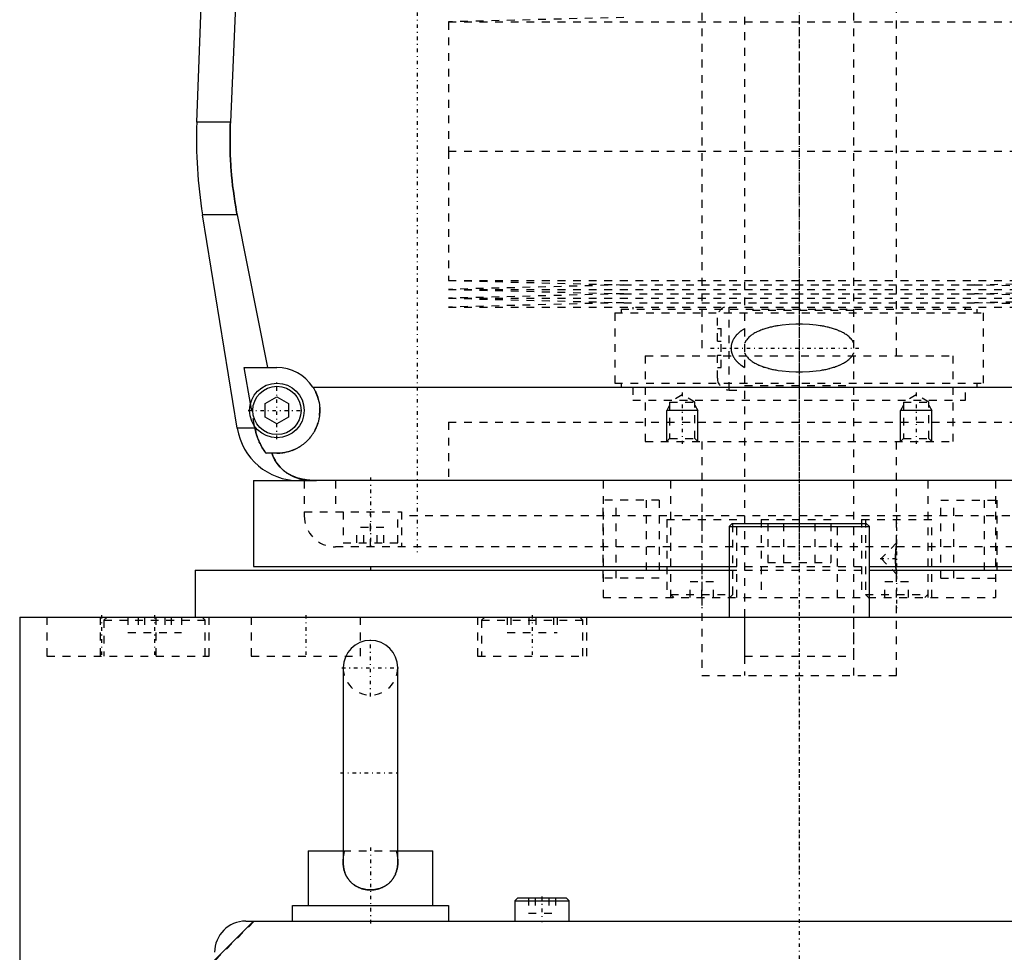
# Model space of a CAD drawing. Extents: x -120 to 120, y -1 to 900.
# Tile 2 of 8: x -100 to 26, y 320 to 440. Entities that reach past the tile are written whole.
import ezdxf

# ---------------------------------------------------------------- set-up
doc = ezdxf.new("R2010")
doc.units = 0
doc.linetypes.add('CENTER', pattern=[1.5, 0.45, -0.5, 0.05, -0.5])
doc.linetypes.add('DASHED', pattern=[2, 1, -1])
for name, color, linetype in [('AM_0', 7, 'CONTINUOUS'), ('AM_10', 7, 'CONTINUOUS'), ('AM_3', 7, 'DASHED'), ('AM_7', 7, 'CENTER')]:
    doc.layers.add(name, color=color, linetype=linetype)

msp = doc.modelspace()

# ---------------------------------------------------------------- linework, layer by layer
at = {"layer": 'AM_0', "color": 7, "linetype": 'CONTINUOUS'}
for p, q in [((-77.28, 426.46), (-76.29, 452.8)), ((-72.2, 444), (-72.97, 426.46)), ((-72.97, 426.46), (-77.28, 426.46)), ((-72.1, 387.22), (-76.54, 414.6)), ((-72.1, 414.6), (-76.54, 414.6)), ((-72.1, 414.6), (-68.19, 395)), ((-70.39, 390.38), (-71.21, 395)), ((-71.21, 395), (-67, 395)), ((-62.39, 392.5), (62.39, 392.5)), ((-68.5, 390.37), (-67, 391.23)), ((-68.5, 388.63), (-68.5, 390.37)), ((-67, 391.23), (-65.5, 390.37)), ((-65.5, 390.37), (-65.5, 388.63)), ((-67, 387.77), (-68.5, 388.63)), ((-65.5, 388.63), (-67, 387.77)), ((-69.82, 387.22), (-72.1, 387.22)), ((-69.82, 387.22), (-69.87, 387.5)), ((-67, 384), (-68.39, 384)), ((-70, 380.5), (-70, 369.5)), ((-70, 380.5), (-61.92, 380.5)), ((64.2, 380.5), (-64.2, 380.5)), ((-8.6, 375), (-9, 374.6)), ((-9, 374.6), (-9, 363)), ((-9, 374.6), (9, 374.6)), ((-8.6, 375), (8.6, 375)), ((9, 374.6), (8.6, 375)), ((9, 363), (9, 374.6)), ((-77.5, 369), (-77.5, 363)), ((-77.5, 369), (-9.01, 369)), ((-70, 369.5), (-9.01, 369.5)), ((-55, 369.5), (-55, 369)), ((9.01, 369.5), (70, 369.5)), ((9.01, 369), (77.5, 369)), ((-100, 363), (-100, 25)), ((-100, 363), (100, 363)), ((-58.5, 356.5), (-58.5, 331.58)), ((-51.5, 331.58), (-51.5, 356.5)), ((-63, 333), (-63, 326)), ((-63, 333), (-58.5, 333)), ((-51.5, 333), (-47, 333)), ((-47, 326), (-47, 333)), ((-65, 324), (-65, 326)), ((-65, 326), (-45, 326)), ((-45, 326), (-45, 324)), ((-36.1, 327), (-36.5, 326.6)), ((-36.5, 326.6), (-36.5, 324)), ((-36.5, 326.6), (-29.5, 326.6)), ((-36.1, 327), (-29.9, 327)), ((-29.5, 326.6), (-29.9, 327)), ((-29.5, 324), (-29.5, 326.6)), ((-70, 324), (-75, 319)), ((-71, 324), (71, 324))]:
    msp.add_line(p, q, dxfattribs=at)
for points in [[(-72.97, 426.46, 0), (-72.99, 426.13, 0), (-73.01, 425.49, 0), (-73.02, 424.84, 0), (-73.02, 424.53, 0), (-73.02, 424.21, 0), (-73.02, 423.57, 0), (-73, 422.93, 0), (-72.98, 422.28, 0), (-72.96, 421.63, 0), (-72.92, 420.97, 0), (-72.9, 420.64, 0), (-72.87, 420.31, 0), (-72.82, 419.65, 0), (-72.75, 418.98, 0), (-72.68, 418.31, 0), (-72.59, 417.64, 0), (-72.5, 416.96, 0), (-72.45, 416.62, 0), (-72.4, 416.29, 0), (-72.29, 415.61, 0), (-72.17, 414.94, 0), (-72.1, 414.6, 0)], [(-62.39, 392.5, 0), (-62.36, 392.45, 0), (-62.3, 392.35, 0), (-62.24, 392.26, 0), (-62.21, 392.21, 0), (-62.18, 392.16, 0), (-62.13, 392.05, 0), (-62.08, 391.95, 0), (-62.03, 391.85, 0), (-61.98, 391.74, 0), (-61.93, 391.64, 0), (-61.91, 391.59, 0), (-61.89, 391.53, 0), (-61.85, 391.43, 0), (-61.81, 391.32, 0), (-61.77, 391.21, 0), (-61.74, 391.1, 0), (-61.71, 390.99, 0), (-61.69, 390.94, 0), (-61.68, 390.88, 0), (-61.65, 390.77, 0), (-61.62, 390.66, 0), (-61.61, 390.61, 0), (-61.6, 390.55, 0), (-61.58, 390.44, 0), (-61.56, 390.34, 0), (-61.56, 390.28, 0), (-61.55, 390.23, 0), (-61.53, 390.12, 0), (-61.52, 390.01, 0), (-61.51, 389.9, 0), (-61.51, 389.79, 0), (-61.5, 389.69, 0), (-61.5, 389.63, 0), (-61.5, 389.58, 0), (-61.5, 389.48, 0), (-61.5, 389.37, 0), (-61.5, 389.27, 0), (-61.51, 389.16, 0), (-61.52, 389.05, 0), (-61.52, 389, 0), (-61.53, 388.95, 0), (-61.54, 388.84, 0), (-61.55, 388.74, 0), (-61.57, 388.63, 0), (-61.59, 388.53, 0), (-61.61, 388.42, 0), (-61.62, 388.37, 0), (-61.63, 388.31, 0), (-61.65, 388.21, 0), (-61.68, 388.1, 0), (-61.71, 388, 0), (-61.74, 387.9, 0), (-61.77, 387.79, 0), (-61.79, 387.74, 0), (-61.81, 387.69, 0), (-61.84, 387.59, 0), (-61.88, 387.49, 0), (-61.92, 387.39, 0), (-61.96, 387.29, 0), (-62.01, 387.19, 0), (-62.03, 387.14, 0), (-62.05, 387.1, 0), (-62.1, 387, 0), (-62.15, 386.9, 0), (-62.18, 386.86, 0), (-62.2, 386.81, 0), (-62.26, 386.72, 0), (-62.31, 386.63, 0), (-62.34, 386.58, 0), (-62.37, 386.54, 0), (-62.43, 386.45, 0), (-62.49, 386.36, 0), (-62.55, 386.27, 0), (-62.61, 386.19, 0), (-62.67, 386.1, 0), (-62.71, 386.06, 0), (-62.74, 386.02, 0), (-62.81, 385.94, 0), (-62.87, 385.86, 0), (-62.94, 385.79, 0), (-63.01, 385.71, 0), (-63.09, 385.64, 0), (-63.12, 385.6, 0), (-63.16, 385.56, 0), (-63.23, 385.49, 0), (-63.31, 385.42, 0), (-63.38, 385.36, 0), (-63.46, 385.29, 0), (-63.55, 385.22, 0), (-63.59, 385.19, 0), (-63.63, 385.15, 0), (-63.71, 385.09, 0), (-63.8, 385.03, 0), (-63.89, 384.96, 0), (-63.98, 384.9, 0), (-64.07, 384.85, 0), (-64.12, 384.82, 0), (-64.16, 384.79, 0), (-64.26, 384.73, 0), (-64.36, 384.68, 0), (-64.45, 384.63, 0), (-64.55, 384.57, 0), (-64.65, 384.53, 0), (-64.7, 384.5, 0), (-64.76, 384.48, 0), (-64.86, 384.43, 0), (-64.96, 384.39, 0), (-65.02, 384.37, 0), (-65.07, 384.35, 0), (-65.17, 384.31, 0), (-65.28, 384.28, 0), (-65.34, 384.26, 0), (-65.39, 384.24, 0), (-65.5, 384.21, 0), (-65.61, 384.18, 0), (-65.72, 384.15, 0), (-65.83, 384.13, 0), (-65.94, 384.1, 0), (-66, 384.09, 0), (-66.05, 384.08, 0), (-66.16, 384.06, 0), (-66.27, 384.05, 0), (-66.39, 384.03, 0), (-66.5, 384.02, 0), (-66.61, 384.01, 0), (-66.67, 384.01, 0), (-66.72, 384.01, 0), (-66.83, 384, 0), (-66.94, 384, 0), (-67, 384, 0)], [(-68.39, 384, 0), (-68.45, 384.08, 0), (-68.56, 384.23, 0), (-68.67, 384.39, 0), (-68.72, 384.47, 0), (-68.77, 384.55, 0), (-68.88, 384.72, 0), (-68.98, 384.89, 0), (-69.07, 385.07, 0), (-69.17, 385.25, 0), (-69.26, 385.43, 0), (-69.3, 385.53, 0), (-69.34, 385.62, 0), (-69.42, 385.81, 0), (-69.49, 385.99, 0), (-69.55, 386.17, 0), (-69.61, 386.35, 0), (-69.66, 386.54, 0), (-69.69, 386.63, 0), (-69.71, 386.73, 0), (-69.76, 386.92, 0), (-69.8, 387.12, 0), (-69.82, 387.22, 0)], [(-67.64, 384, 0), (-67.57, 383.81, 0), (-67.42, 383.45, 0), (-67.24, 383.11, 0), (-67.14, 382.95, 0), (-67.04, 382.79, 0), (-66.82, 382.49, 0), (-66.59, 382.22, 0), (-66.32, 381.96, 0), (-66.16, 381.81, 0), (-66.11, 381.77, 0), (-66.07, 381.73, 0), (-66.04, 381.71, 0), (-66.02, 381.69, 0), (-65.97, 381.66, 0), (-65.92, 381.62, 0), (-65.87, 381.58, 0), (-65.81, 381.55, 0), (-65.76, 381.51, 0), (-65.73, 381.49, 0), (-65.71, 381.47, 0), (-65.65, 381.44, 0), (-65.6, 381.4, 0), (-65.57, 381.39, 0), (-65.54, 381.37, 0), (-65.49, 381.34, 0), (-65.43, 381.31, 0), (-65.4, 381.29, 0), (-65.38, 381.27, 0), (-65.32, 381.24, 0), (-65.26, 381.21, 0), (-65.2, 381.18, 0), (-65.14, 381.15, 0), (-65.08, 381.12, 0), (-65.05, 381.11, 0), (-65.02, 381.09, 0), (-64.96, 381.07, 0), (-64.9, 381.04, 0), (-64.83, 381.01, 0), (-64.77, 380.99, 0), (-64.71, 380.96, 0), (-64.68, 380.95, 0), (-64.64, 380.94, 0), (-64.58, 380.91, 0), (-64.52, 380.89, 0), (-64.45, 380.87, 0), (-64.39, 380.85, 0), (-64.32, 380.83, 0), (-64.29, 380.82, 0), (-64.25, 380.81, 0), (-64.19, 380.79, 0), (-64.12, 380.77, 0), (-64.05, 380.75, 0), (-63.98, 380.73, 0), (-63.92, 380.72, 0), (-63.88, 380.71, 0), (-63.85, 380.7, 0), (-63.78, 380.69, 0), (-63.71, 380.67, 0), (-63.64, 380.66, 0), (-63.57, 380.64, 0), (-63.5, 380.63, 0), (-63.46, 380.62, 0), (-63.43, 380.62, 0), (-63.36, 380.61, 0), (-63.28, 380.59, 0), (-63.25, 380.59, 0), (-63.21, 380.58, 0), (-63.14, 380.57, 0), (-63.07, 380.57, 0), (-63.03, 380.56, 0), (-62.99, 380.56, 0), (-62.92, 380.55, 0), (-62.85, 380.54, 0), (-62.77, 380.54, 0), (-62.7, 380.53, 0), (-62.63, 380.52, 0), (-62.59, 380.52, 0), (-62.55, 380.52, 0), (-62.48, 380.51, 0), (-62.41, 380.51, 0), (-62.15, 380.5, 0), (-61.92, 380.5, 0)], [(-51.5, 331.58, 0), (-51.5, 331.52, 0), (-51.5, 331.42, 0), (-51.51, 331.31, 0), (-51.51, 331.26, 0), (-51.51, 331.2, 0), (-51.52, 331.1, 0), (-51.54, 330.99, 0), (-51.55, 330.89, 0), (-51.57, 330.79, 0), (-51.59, 330.68, 0), (-51.6, 330.63, 0), (-51.61, 330.58, 0), (-51.64, 330.48, 0), (-51.67, 330.38, 0), (-51.7, 330.28, 0), (-51.73, 330.19, 0), (-51.77, 330.09, 0), (-51.79, 330.04, 0), (-51.81, 329.99, 0), (-51.85, 329.9, 0), (-51.9, 329.8, 0), (-51.92, 329.76, 0), (-51.94, 329.71, 0), (-51.99, 329.62, 0), (-52.05, 329.54, 0), (-52.08, 329.49, 0), (-52.1, 329.45, 0), (-52.16, 329.37, 0), (-52.23, 329.28, 0), (-52.29, 329.21, 0), (-52.36, 329.13, 0), (-52.43, 329.05, 0), (-52.46, 329.02, 0), (-52.5, 328.98, 0), (-52.57, 328.91, 0), (-52.65, 328.84, 0), (-52.73, 328.77, 0), (-52.81, 328.71, 0), (-52.89, 328.65, 0), (-52.93, 328.62, 0), (-52.97, 328.59, 0), (-53.06, 328.54, 0), (-53.15, 328.48, 0), (-53.24, 328.43, 0), (-53.33, 328.39, 0), (-53.42, 328.34, 0), (-53.47, 328.32, 0), (-53.52, 328.3, 0), (-53.62, 328.26, 0), (-53.71, 328.22, 0), (-53.81, 328.19, 0), (-53.91, 328.16, 0), (-54.01, 328.13, 0), (-54.06, 328.12, 0), (-54.11, 328.1, 0), (-54.22, 328.08, 0), (-54.32, 328.06, 0), (-54.42, 328.04, 0), (-54.53, 328.03, 0), (-54.63, 328.02, 0), (-54.68, 328.01, 0), (-54.74, 328.01, 0), (-54.84, 328, 0), (-54.95, 328, 0), (-55, 328, 0), (-55.05, 328, 0), (-55.16, 328, 0), (-55.26, 328.01, 0), (-55.32, 328.01, 0), (-55.37, 328.02, 0), (-55.47, 328.03, 0), (-55.58, 328.04, 0), (-55.68, 328.06, 0), (-55.78, 328.08, 0), (-55.89, 328.1, 0), (-55.94, 328.12, 0), (-55.99, 328.13, 0), (-56.09, 328.16, 0), (-56.19, 328.19, 0), (-56.29, 328.22, 0), (-56.38, 328.26, 0), (-56.48, 328.3, 0), (-56.53, 328.32, 0), (-56.57, 328.34, 0), (-56.67, 328.39, 0), (-56.76, 328.43, 0), (-56.85, 328.48, 0), (-56.94, 328.54, 0), (-57.02, 328.59, 0), (-57.07, 328.62, 0), (-57.11, 328.65, 0), (-57.19, 328.71, 0), (-57.27, 328.77, 0), (-57.35, 328.84, 0), (-57.43, 328.91, 0), (-57.5, 328.98, 0), (-57.54, 329.02, 0), (-57.57, 329.05, 0), (-57.64, 329.13, 0), (-57.71, 329.2, 0), (-57.77, 329.28, 0), (-57.84, 329.37, 0), (-57.89, 329.45, 0), (-57.92, 329.49, 0), (-57.95, 329.53, 0), (-58, 329.62, 0), (-58.06, 329.71, 0), (-58.08, 329.76, 0), (-58.1, 329.8, 0), (-58.15, 329.9, 0), (-58.19, 329.99, 0), (-58.21, 330.04, 0), (-58.23, 330.09, 0), (-58.27, 330.18, 0), (-58.3, 330.28, 0), (-58.33, 330.38, 0), (-58.36, 330.48, 0), (-58.39, 330.58, 0), (-58.4, 330.63, 0), (-58.41, 330.68, 0), (-58.43, 330.79, 0), (-58.45, 330.89, 0), (-58.46, 330.99, 0), (-58.48, 331.1, 0), (-58.49, 331.21, 0), (-58.49, 331.26, 0), (-58.49, 331.31, 0), (-58.5, 331.42, 0), (-58.5, 331.52, 0), (-58.5, 331.58, 0)]]:
    msp.add_polyline3d(points, dxfattribs=at)
for radius in [3.5, 3.1]:
    msp.add_circle((-67, 389.5), radius, dxfattribs=at)
for centre, radius, start, end in [((-17.32, 424.22), 60, 177.861, 189.225), ((-67, 389.5), 5.5, 33.0557, 90), ((-64.2, 388.5), 8, 189.225, 270), ((-55, 356.5), 3.5, 0, 180), ((-71, 320), 4, 90, 180)]:
    msp.add_arc(centre, radius, start, end, dxfattribs=at)
at = {"layer": 'AM_10', "color": 7, "linetype": 'CONTINUOUS'}
for p, q in [((-16.62, 390.16), (-17, 389.5)), ((-13, 389.5), (-17, 389.5)), ((-17, 385.5), (-17, 389.5)), ((-13.38, 390.16), (-13, 389.5)), ((-13, 385.5), (-13, 389.5)), ((13.38, 390.16), (13, 389.5)), ((17, 389.5), (13, 389.5)), ((13, 385.5), (13, 389.5)), ((16.62, 390.16), (17, 389.5)), ((17, 385.5), (17, 389.5))]:
    msp.add_line(p, q, dxfattribs=at)
at = {"layer": 'AM_3', "color": 6, "linetype": 'DASHED'}
for p, q in [((-7, 874), (-7, 355.5)), ((7, 355.5), (7, 874)), ((-12.5, 858.5), (-12.5, 396.5)), ((12.5, 396.5), (12.5, 858.5)), ((-22.5, 439.9), (-45, 439.33)), ((-45, 439.33), (-45, 422.75)), ((-45, 439.33), (45, 439.33)), ((-45, 422.75), (45, 422.75)), ((-45, 422.75), (-45, 406.17)), ((-45, 422.75), (0, 422.75)), ((-45, 406.17), (-22.5, 405.6)), ((-45, 406.17), (45, 406.17)), ((-22.5, 405.6), (-45, 405.03)), ((-22.5, 405.6), (22.5, 405.6)), ((22.5, 405.6), (45, 406.17)), ((45, 405.03), (22.5, 405.6)), ((-45, 405.03), (-22.5, 404.46)), ((-45, 405.03), (45, 405.03)), ((-22.5, 404.46), (-45, 403.89)), ((-22.5, 404.46), (22.5, 404.46)), ((22.5, 404.46), (45, 405.03)), ((45, 403.89), (22.5, 404.46)), ((-45, 403.89), (-22.5, 403.32)), ((-45, 403.89), (45, 403.89)), ((-22.5, 403.32), (-45, 402.75)), ((-22.5, 403.32), (22.5, 403.32)), ((22.5, 403.32), (45, 403.89)), ((45, 402.75), (22.5, 403.32)), ((-45, 402.75), (45, 402.75)), ((-23.65, 402), (-23.65, 393)), ((-23.65, 402), (23.65, 402)), ((-22.85, 402.5), (-22.85, 402)), ((-22.85, 402.5), (22.85, 402.5)), ((-21.35, 402.75), (-21.35, 402.5)), ((-9, 392.12), (-9, 402.75)), ((7, 402.3), (-7, 402.3)), ((21.35, 402.5), (21.35, 402.75)), ((22.85, 402), (22.85, 402.5)), ((23.65, 393), (23.65, 402)), ((-10.5, 398.4), (-10.5, 401.38)), ((-10.5, 400), (-10, 400)), ((-10, 395), (-10, 400)), ((-10.5, 398.4), (-10, 398.4)), ((-19.75, 396.5), (19.75, 396.5)), ((-19.75, 396.5), (-19.75, 385.5)), ((-19.75, 396.5), (0, 396.5)), ((-10.5, 393.62), (-10.5, 396.6)), ((-10.5, 396.6), (-10, 396.6)), ((19.75, 385.5), (19.75, 396.5)), ((-10.5, 395), (-10, 395)), ((-23.65, 393), (23.65, 393)), ((-22.85, 393), (-22.85, 392.5)), ((22.85, 392.5), (22.85, 393)), ((-21.35, 392.5), (-21.35, 390.8)), ((-9, 392.12), (-7, 392.12)), ((-7, 392.7), (7, 392.7)), ((21.35, 390.8), (21.35, 392.5)), ((-69.87, 387.5), (-70.39, 390.38)), ((-21.35, 390.8), (21.35, 390.8)), ((-15, 391.5), (-16.62, 390.56)), ((-16.62, 390.56), (-16.62, 385.88)), ((-16.62, 390.56), (-13.38, 390.56)), ((-13.38, 390.56), (-15, 391.5)), ((-13.38, 385.88), (-13.38, 390.56)), ((15, 391.5), (13.38, 390.56)), ((13.38, 390.56), (13.38, 385.88)), ((13.38, 390.56), (16.62, 390.56)), ((16.62, 390.56), (15, 391.5)), ((16.62, 385.88), (16.62, 390.56)), ((-45, 388), (-45, 380.5)), ((-45, 388), (45, 388)), ((-45, 388), (-45, 380.5)), ((-45, 388), (45, 388)), ((-19.75, 385.5), (19.75, 385.5)), ((-16.62, 385.88), (-17, 385.5)), ((-16.62, 385.88), (-13.38, 385.88)), ((-13, 385.5), (-13.38, 385.88)), ((-12.5, 385.5), (-12.5, 355.5)), ((12.5, 372.5), (12.5, 385.5)), ((13.38, 385.88), (13, 385.5)), ((13.38, 385.88), (16.62, 385.88)), ((17, 385.5), (16.62, 385.88)), ((-63.5, 380.5), (-63.5, 376)), ((-59.5, 380.5), (-59.5, 376.5)), ((-25.16, 380.5), (-25.16, 365.5)), ((-16.5, 380.5), (-16.5, 365.5)), ((16.5, 380.5), (16.5, 365.5)), ((25.16, 380.5), (25.16, 365.5)), ((-17.95, 378), (-25.16, 378)), ((-25.16, 368), (-25.16, 378)), ((-23.5, 368), (-23.5, 378)), ((-19.62, 378), (-19.62, 368)), ((-17.95, 378), (-17.95, 368)), ((18.16, 378), (25.37, 378)), ((18.16, 368), (18.16, 378)), ((19.83, 368), (19.83, 378)), ((23.71, 378), (23.71, 368)), ((25.37, 378), (25.37, 368)), ((-63.5, 376.5), (-51, 376.5)), ((-58.5, 376.5), (-58.5, 372.5)), ((-55, 372), (-55, 376.5)), ((-51.5, 372.5), (-51.5, 376.5)), ((-51, 376.5), (-51, 372)), ((51, 376), (-51, 376)), ((-17, 375.5), (-17, 365.5)), ((-17, 375.5), (-8, 375.5)), ((-8.5, 365.9), (-8.5, 375.5)), ((-8, 365.5), (-8, 375.5)), ((-4.9, 375.5), (4.9, 375.5)), ((-4.9, 375.5), (-4.9, 365.5)), ((4.9, 365.5), (4.9, 375.5)), ((8, 375.5), (8, 365.5)), ((8, 375.5), (17, 375.5)), ((8.5, 375.5), (8.5, 365.9)), ((17, 365.5), (17, 375.5)), ((-56.73, 372.5), (-56.73, 374.5)), ((-53.27, 374.5), (-56.73, 374.5)), ((-55.87, 372.5), (-55.87, 374.5)), ((-54.13, 372.5), (-54.13, 374.5)), ((-53.27, 372.5), (-53.27, 374.5)), ((-4.04, 375), (-4.04, 370)), ((-2.02, 375), (-2.02, 370)), ((2.02, 375), (2.02, 370)), ((4.04, 375), (4.04, 370)), ((59.5, 372), (-59.5, 372)), ((-58.5, 372.5), (-51.5, 372.5)), ((12.5, 372.5), (10.5, 370.5)), ((12.39, 371.42), (12.37, 371.06)), ((12.42, 371.75), (12.39, 371.42)), ((12.45, 372.14), (12.42, 371.75)), ((12.5, 372.5), (12.45, 372.14)), ((10.5, 370.5), (12.5, 368.5)), ((12.37, 371.06), (12.36, 370.68)), ((12.36, 370.68), (12.36, 370.5)), ((12.36, 370.5), (12.37, 370.14)), ((12.37, 370.14), (12.38, 369.77)), ((-9.01, 369.5), (9.01, 369.5)), ((-9.01, 369), (9.01, 369)), ((-4.04, 370), (4.04, 370)), ((12.38, 369.77), (12.4, 369.42)), ((12.4, 369.42), (12.44, 369)), ((12.44, 369), (12.49, 368.58)), ((-17.95, 368), (-25.16, 368)), ((12.49, 368.58), (12.5, 368.5)), ((12.5, 355.5), (12.5, 368.5)), ((18.16, 368), (25.37, 368)), ((-14, 365.5), (-14, 367.5)), ((-11, 367.5), (-14, 367.5)), ((-12.5, 365.5), (-12.5, 367.5)), ((-11, 365.5), (-11, 367.5)), ((11, 365.5), (11, 367.5)), ((14, 367.5), (11, 367.5)), ((12.5, 365.5), (12.5, 367.5)), ((14, 365.5), (14, 367.5)), ((-25.16, 365.5), (25.16, 365.5)), ((-16.5, 365.9), (-16.1, 365.5)), ((-16.5, 365.9), (-8.5, 365.9)), ((-8.9, 365.5), (-8.5, 365.9)), ((8.5, 365.9), (8.9, 365.5)), ((8.5, 365.9), (16.5, 365.9)), ((16.1, 365.5), (16.5, 365.9)), ((-96.5, 363), (-96.5, 358)), ((-89.69, 363), (-89.69, 358)), ((-88.79, 363), (-89.19, 362.6)), ((-89.19, 362.6), (-89.19, 358)), ((-89.19, 362.6), (-76.19, 362.6)), ((-86.12, 363), (-86.12, 361)), ((-84.8, 363), (-84.8, 361)), ((-84.01, 363), (-84.01, 361)), ((-82.5, 358), (-82.5, 363)), ((-81.36, 363), (-81.36, 361)), ((-80.58, 363), (-80.58, 361)), ((-79.25, 363), (-79.25, 361)), ((-76.19, 362.6), (-76.59, 363)), ((-76.19, 358), (-76.19, 362.6)), ((-75.69, 358), (-75.69, 363)), ((-70.29, 363), (-70.29, 358)), ((-56.29, 358), (-56.29, 363)), ((-41.25, 363), (-41.25, 358)), ((-40.35, 363), (-40.75, 362.6)), ((-40.75, 362.6), (-40.75, 358)), ((-40.75, 362.6), (-27.75, 362.6)), ((-37.45, 363), (-37.45, 361)), ((-37, 363), (-37, 361)), ((-34.7, 363), (-34.7, 361)), ((-33.8, 363), (-33.8, 361)), ((-31.5, 363), (-31.5, 361)), ((-31.05, 363), (-31.05, 361)), ((-27.75, 362.6), (-28.15, 363)), ((-27.75, 358), (-27.75, 362.6)), ((-27.25, 358), (-27.25, 363)), ((-7, 363), (-7, 358)), ((7, 358), (7, 363)), ((-86.12, 361), (-79.25, 361)), ((-37.45, 361), (-31.05, 361)), ((-96.5, 358), (-75.69, 358)), ((-70.29, 358), (-56.29, 358)), ((-41.25, 358), (-27.25, 358)), ((-7, 358), (7, 358)), ((-12.5, 355.5), (12.5, 355.5)), ((-58.5, 333), (-51.5, 333)), ((-34.73, 327), (-34.73, 325)), ((-33.87, 327), (-33.87, 325)), ((-32.13, 327), (-32.13, 325)), ((-31.27, 327), (-31.27, 325)), ((-34.73, 325), (-31.27, 325)), ((-69.95, 323.95), (-74.95, 318.95)), ((69.95, 323.95), (-69.95, 323.95))]:
    msp.add_line(p, q, dxfattribs=at)
for points in [[(-72.1, 414.6, 0), (-72.17, 414.94, 0), (-72.29, 415.61, 0), (-72.4, 416.29, 0), (-72.45, 416.62, 0), (-72.5, 416.96, 0), (-72.59, 417.64, 0), (-72.68, 418.31, 0), (-72.75, 418.98, 0), (-72.82, 419.65, 0), (-72.87, 420.31, 0), (-72.9, 420.64, 0), (-72.92, 420.97, 0), (-72.96, 421.63, 0), (-72.98, 422.28, 0), (-73, 422.93, 0), (-73.02, 423.57, 0), (-73.02, 424.21, 0), (-73.02, 424.53, 0), (-73.02, 424.84, 0), (-73.01, 425.49, 0), (-72.99, 426.13, 0), (-72.97, 426.46, 0)], [(7, 398.12, 0), (7, 398.13, 0), (6.99, 398.15, 0), (6.98, 398.18, 0), (6.97, 398.19, 0), (6.96, 398.2, 0), (6.95, 398.22, 0), (6.94, 398.24, 0), (6.93, 398.27, 0), (6.92, 398.29, 0), (6.91, 398.31, 0), (6.9, 398.32, 0), (6.9, 398.33, 0), (6.88, 398.35, 0), (6.87, 398.37, 0), (6.82, 398.45, 0), (6.78, 398.51, 0), (6.74, 398.57, 0), (6.65, 398.68, 0), (6.55, 398.78, 0), (6.45, 398.88, 0), (6.35, 398.97, 0), (6.25, 399.06, 0), (6.19, 399.1, 0), (6.14, 399.14, 0), (6.03, 399.22, 0), (5.91, 399.3, 0), (5.8, 399.37, 0), (5.68, 399.44, 0), (5.56, 399.5, 0), (5.5, 399.53, 0), (5.44, 399.56, 0), (5.32, 399.62, 0), (5.19, 399.68, 0), (5.13, 399.71, 0), (5.06, 399.73, 0), (4.94, 399.79, 0), (4.81, 399.84, 0), (4.74, 399.86, 0), (4.67, 399.88, 0), (4.54, 399.93, 0), (4.41, 399.97, 0), (4.27, 400.01, 0), (4.13, 400.05, 0), (3.99, 400.09, 0), (3.92, 400.11, 0), (3.85, 400.13, 0), (3.71, 400.16, 0), (3.57, 400.2, 0), (3.43, 400.23, 0), (3.28, 400.26, 0), (3.14, 400.29, 0), (3.07, 400.3, 0), (2.99, 400.31, 0), (2.85, 400.34, 0), (2.7, 400.36, 0), (2.19, 400.43, 0), (1.3, 400.51, 0), (0.43, 400.55, 0), (0, 400.56, 0), (-0.43, 400.55, 0), (-1.3, 400.51, 0), (-2.19, 400.43, 0), (-2.7, 400.36, 0), (-2.85, 400.34, 0), (-2.99, 400.31, 0), (-3.07, 400.3, 0), (-3.14, 400.29, 0), (-3.28, 400.26, 0), (-3.43, 400.23, 0), (-3.57, 400.2, 0), (-3.71, 400.16, 0), (-3.85, 400.13, 0), (-3.92, 400.11, 0), (-3.99, 400.09, 0), (-4.13, 400.05, 0), (-4.27, 400.01, 0), (-4.41, 399.97, 0), (-4.54, 399.93, 0), (-4.67, 399.88, 0), (-4.74, 399.86, 0), (-4.81, 399.84, 0), (-4.94, 399.79, 0), (-5.06, 399.73, 0), (-5.13, 399.71, 0), (-5.19, 399.68, 0), (-5.32, 399.62, 0), (-5.44, 399.56, 0), (-5.5, 399.53, 0), (-5.56, 399.5, 0), (-5.68, 399.44, 0), (-5.8, 399.37, 0), (-5.91, 399.3, 0), (-6.03, 399.22, 0), (-6.14, 399.14, 0), (-6.19, 399.1, 0), (-6.25, 399.06, 0), (-6.35, 398.97, 0), (-6.45, 398.88, 0), (-6.55, 398.78, 0), (-6.65, 398.68, 0), (-6.74, 398.57, 0), (-6.78, 398.51, 0), (-6.82, 398.45, 0), (-6.87, 398.37, 0), (-6.88, 398.35, 0), (-6.9, 398.33, 0), (-6.9, 398.32, 0), (-6.91, 398.31, 0), (-6.92, 398.29, 0), (-6.93, 398.27, 0), (-6.94, 398.24, 0), (-6.95, 398.22, 0), (-6.96, 398.2, 0), (-6.97, 398.19, 0), (-6.98, 398.18, 0), (-6.99, 398.15, 0), (-7, 398.13, 0), (-7, 398.12, 0)], [(-7, 400, 0), (-7.15, 399.9, 0), (-7.33, 399.79, 0), (-7.38, 399.75, 0), (-7.42, 399.72, 0), (-7.45, 399.7, 0), (-7.47, 399.68, 0), (-7.52, 399.65, 0), (-7.57, 399.61, 0), (-7.61, 399.57, 0), (-7.66, 399.54, 0), (-7.7, 399.5, 0), (-7.72, 399.48, 0), (-7.75, 399.46, 0), (-7.79, 399.42, 0), (-7.83, 399.38, 0), (-7.85, 399.36, 0), (-7.88, 399.34, 0), (-7.92, 399.3, 0), (-7.96, 399.26, 0), (-7.98, 399.24, 0), (-8, 399.22, 0), (-8.04, 399.18, 0), (-8.07, 399.13, 0), (-8.11, 399.09, 0), (-8.15, 399.05, 0), (-8.18, 399, 0), (-8.2, 398.98, 0), (-8.22, 398.96, 0), (-8.25, 398.91, 0), (-8.28, 398.87, 0), (-8.32, 398.82, 0), (-8.35, 398.77, 0), (-8.38, 398.72, 0), (-8.39, 398.7, 0), (-8.41, 398.67, 0), (-8.44, 398.62, 0), (-8.47, 398.57, 0), (-8.5, 398.51, 0), (-8.52, 398.46, 0), (-8.55, 398.4, 0), (-8.56, 398.38, 0), (-8.57, 398.35, 0), (-8.59, 398.29, 0), (-8.61, 398.23, 0), (-8.63, 398.18, 0), (-8.65, 398.12, 0), (-8.67, 398.06, 0), (-8.68, 398.03, 0), (-8.68, 398, 0), (-8.7, 397.94, 0), (-8.71, 397.88, 0), (-8.72, 397.82, 0), (-8.73, 397.76, 0), (-8.73, 397.7, 0), (-8.73, 397.67, 0), (-8.74, 397.65, 0), (-8.74, 397.59, 0), (-8.74, 397.53, 0), (-8.74, 397.5, 0), (-8.74, 397.47, 0), (-8.74, 397.41, 0), (-8.74, 397.35, 0), (-8.73, 397.33, 0), (-8.73, 397.3, 0), (-8.73, 397.24, 0), (-8.72, 397.18, 0), (-8.71, 397.12, 0), (-8.7, 397.06, 0), (-8.68, 397, 0), (-8.68, 396.97, 0), (-8.67, 396.94, 0), (-8.65, 396.88, 0), (-8.63, 396.82, 0), (-8.61, 396.77, 0), (-8.59, 396.71, 0), (-8.57, 396.65, 0), (-8.56, 396.62, 0), (-8.55, 396.6, 0), (-8.52, 396.54, 0), (-8.5, 396.49, 0), (-8.47, 396.43, 0), (-8.44, 396.38, 0), (-8.41, 396.33, 0), (-8.39, 396.3, 0), (-8.38, 396.28, 0), (-8.35, 396.23, 0), (-8.32, 396.18, 0), (-8.28, 396.13, 0), (-8.25, 396.09, 0), (-8.22, 396.04, 0), (-8.2, 396.02, 0), (-8.18, 396, 0), (-8.15, 395.95, 0), (-8.11, 395.91, 0), (-8.07, 395.87, 0), (-8.04, 395.82, 0), (-8, 395.78, 0), (-7.98, 395.76, 0), (-7.96, 395.74, 0), (-7.92, 395.7, 0), (-7.88, 395.66, 0), (-7.85, 395.64, 0), (-7.83, 395.62, 0), (-7.79, 395.58, 0), (-7.75, 395.54, 0), (-7.72, 395.52, 0), (-7.7, 395.5, 0), (-7.66, 395.46, 0), (-7.61, 395.43, 0), (-7.57, 395.39, 0), (-7.52, 395.35, 0), (-7.47, 395.32, 0), (-7.45, 395.3, 0), (-7.42, 395.28, 0), (-7.38, 395.25, 0), (-7.33, 395.21, 0), (-7.15, 395.1, 0), (-7, 395, 0)], [(-7, 396.88, 0), (-7, 396.87, 0), (-6.99, 396.85, 0), (-6.98, 396.82, 0), (-6.97, 396.81, 0), (-6.96, 396.8, 0), (-6.95, 396.78, 0), (-6.94, 396.76, 0), (-6.93, 396.73, 0), (-6.92, 396.71, 0), (-6.91, 396.69, 0), (-6.9, 396.68, 0), (-6.9, 396.67, 0), (-6.88, 396.65, 0), (-6.87, 396.63, 0), (-6.82, 396.55, 0), (-6.78, 396.49, 0), (-6.74, 396.43, 0), (-6.65, 396.32, 0), (-6.55, 396.22, 0), (-6.45, 396.12, 0), (-6.35, 396.03, 0), (-6.25, 395.94, 0), (-6.19, 395.9, 0), (-6.14, 395.86, 0), (-6.03, 395.78, 0), (-5.91, 395.7, 0), (-5.8, 395.63, 0), (-5.68, 395.56, 0), (-5.56, 395.5, 0), (-5.5, 395.47, 0), (-5.44, 395.44, 0), (-5.32, 395.38, 0), (-5.19, 395.32, 0), (-5.13, 395.29, 0), (-5.06, 395.27, 0), (-4.94, 395.21, 0), (-4.81, 395.16, 0), (-4.74, 395.14, 0), (-4.67, 395.12, 0), (-4.54, 395.07, 0), (-4.41, 395.03, 0), (-4.27, 394.99, 0), (-4.13, 394.95, 0), (-3.99, 394.91, 0), (-3.92, 394.89, 0), (-3.85, 394.87, 0), (-3.71, 394.84, 0), (-3.57, 394.8, 0), (-3.43, 394.77, 0), (-3.28, 394.74, 0), (-3.14, 394.71, 0), (-3.07, 394.7, 0), (-2.99, 394.69, 0), (-2.85, 394.66, 0), (-2.7, 394.64, 0), (-2.19, 394.57, 0), (-1.3, 394.49, 0), (-0.43, 394.45, 0), (0, 394.44, 0), (0.43, 394.45, 0), (1.3, 394.49, 0), (2.19, 394.57, 0), (2.7, 394.64, 0), (2.85, 394.66, 0), (2.99, 394.69, 0), (3.07, 394.7, 0), (3.14, 394.71, 0), (3.28, 394.74, 0), (3.43, 394.77, 0), (3.57, 394.8, 0), (3.71, 394.84, 0), (3.85, 394.87, 0), (3.92, 394.89, 0), (3.99, 394.91, 0), (4.13, 394.95, 0), (4.27, 394.99, 0), (4.41, 395.03, 0), (4.54, 395.07, 0), (4.67, 395.12, 0), (4.74, 395.14, 0), (4.81, 395.16, 0), (4.94, 395.21, 0), (5.06, 395.27, 0), (5.13, 395.29, 0), (5.19, 395.32, 0), (5.32, 395.38, 0), (5.44, 395.44, 0), (5.5, 395.47, 0), (5.56, 395.5, 0), (5.68, 395.56, 0), (5.8, 395.63, 0), (5.91, 395.7, 0), (6.03, 395.78, 0), (6.14, 395.86, 0), (6.19, 395.9, 0), (6.25, 395.94, 0), (6.35, 396.03, 0), (6.45, 396.12, 0), (6.55, 396.22, 0), (6.65, 396.32, 0), (6.74, 396.43, 0), (6.78, 396.49, 0), (6.82, 396.55, 0), (6.87, 396.63, 0), (6.88, 396.65, 0), (6.9, 396.67, 0), (6.9, 396.68, 0), (6.91, 396.69, 0), (6.92, 396.71, 0), (6.93, 396.73, 0), (6.94, 396.76, 0), (6.95, 396.78, 0), (6.96, 396.8, 0), (6.97, 396.81, 0), (6.98, 396.82, 0), (6.99, 396.85, 0), (7, 396.87, 0), (7, 396.88, 0)], [(-69.82, 387.22, 0), (-69.8, 387.12, 0), (-69.76, 386.92, 0), (-69.71, 386.73, 0), (-69.69, 386.63, 0), (-69.66, 386.54, 0), (-69.61, 386.35, 0), (-69.55, 386.17, 0), (-69.49, 385.99, 0), (-69.42, 385.81, 0), (-69.34, 385.62, 0), (-69.3, 385.53, 0), (-69.26, 385.43, 0), (-69.17, 385.25, 0), (-69.07, 385.07, 0), (-68.98, 384.89, 0), (-68.88, 384.72, 0), (-68.77, 384.55, 0), (-68.72, 384.47, 0), (-68.67, 384.39, 0), (-68.56, 384.23, 0), (-68.45, 384.08, 0), (-68.39, 384, 0)], [(-61.92, 380.5, 0), (-62.15, 380.5, 0), (-62.41, 380.51, 0), (-62.48, 380.51, 0), (-62.55, 380.52, 0), (-62.59, 380.52, 0), (-62.63, 380.52, 0), (-62.7, 380.53, 0), (-62.77, 380.54, 0), (-62.85, 380.54, 0), (-62.92, 380.55, 0), (-62.99, 380.56, 0), (-63.03, 380.56, 0), (-63.07, 380.57, 0), (-63.14, 380.57, 0), (-63.21, 380.58, 0), (-63.25, 380.59, 0), (-63.28, 380.59, 0), (-63.36, 380.61, 0), (-63.43, 380.62, 0), (-63.46, 380.62, 0), (-63.5, 380.63, 0), (-63.57, 380.64, 0), (-63.64, 380.66, 0), (-63.71, 380.67, 0), (-63.78, 380.69, 0), (-63.86, 380.7, 0), (-63.89, 380.71, 0), (-63.93, 380.72, 0), (-63.99, 380.74, 0), (-64.06, 380.75, 0), (-64.13, 380.77, 0), (-64.2, 380.79, 0), (-64.27, 380.81, 0), (-64.3, 380.82, 0), (-64.33, 380.83, 0), (-64.4, 380.85, 0), (-64.47, 380.87, 0), (-64.53, 380.9, 0), (-64.6, 380.92, 0), (-64.66, 380.94, 0), (-64.69, 380.96, 0), (-64.72, 380.97, 0), (-64.79, 380.99, 0), (-64.85, 381.02, 0), (-64.91, 381.05, 0), (-64.97, 381.07, 0), (-65.03, 381.1, 0), (-65.06, 381.11, 0), (-65.09, 381.13, 0), (-65.15, 381.16, 0), (-65.21, 381.19, 0), (-65.27, 381.22, 0), (-65.33, 381.25, 0), (-65.39, 381.28, 0), (-65.42, 381.3, 0), (-65.45, 381.31, 0), (-65.5, 381.35, 0), (-65.56, 381.38, 0), (-65.59, 381.4, 0), (-65.61, 381.41, 0), (-65.67, 381.45, 0), (-65.72, 381.48, 0), (-65.75, 381.5, 0), (-65.78, 381.52, 0), (-65.83, 381.56, 0), (-65.88, 381.59, 0), (-65.93, 381.63, 0), (-65.98, 381.67, 0), (-66.03, 381.71, 0), (-66.06, 381.73, 0), (-66.08, 381.75, 0), (-66.13, 381.79, 0), (-66.18, 381.83, 0), (-66.34, 381.97, 0), (-66.6, 382.23, 0), (-66.84, 382.51, 0), (-67.05, 382.81, 0), (-67.15, 382.97, 0), (-67.25, 383.13, 0), (-67.42, 383.46, 0), (-67.57, 383.82, 0), (-67.64, 384, 0)], [(12.4, 369.5, 0), (12.4, 369.51, 0), (12.39, 369.53, 0), (12.39, 369.56, 0), (12.39, 369.57, 0), (12.39, 369.58, 0), (12.39, 369.6, 0), (12.39, 369.62, 0), (12.39, 369.65, 0), (12.38, 369.67, 0), (12.38, 369.69, 0), (12.38, 369.71, 0), (12.38, 369.72, 0), (12.38, 369.74, 0), (12.38, 369.77, 0), (12.38, 369.79, 0), (12.38, 369.82, 0), (12.38, 369.84, 0), (12.38, 369.85, 0), (12.37, 369.86, 0), (12.37, 369.89, 0), (12.37, 369.91, 0), (12.37, 369.93, 0), (12.37, 369.94, 0), (12.37, 369.96, 0), (12.37, 369.99, 0), (12.37, 370, 0), (12.37, 370.01, 0), (12.37, 370.04, 0), (12.37, 370.06, 0), (12.37, 370.09, 0), (12.37, 370.11, 0), (12.37, 370.14, 0), (12.37, 370.15, 0), (12.36, 370.16, 0), (12.36, 370.19, 0), (12.36, 370.21, 0), (12.36, 370.24, 0), (12.36, 370.26, 0), (12.36, 370.29, 0), (12.36, 370.3, 0), (12.36, 370.31, 0), (12.36, 370.34, 0), (12.36, 370.36, 0), (12.36, 370.45, 0), (12.36, 370.53, 0), (12.36, 370.55, 0), (12.36, 370.58, 0), (12.36, 370.59, 0), (12.36, 370.6, 0), (12.36, 370.63, 0), (12.36, 370.65, 0), (12.36, 370.68, 0), (12.36, 370.7, 0), (12.36, 370.73, 0), (12.36, 370.74, 0), (12.36, 370.75, 0), (12.36, 370.78, 0), (12.36, 370.8, 0), (12.36, 370.81, 0), (12.36, 370.83, 0), (12.37, 370.85, 0), (12.37, 370.88, 0), (12.37, 370.89, 0), (12.37, 370.9, 0), (12.37, 370.93, 0), (12.37, 370.95, 0), (12.37, 370.98, 0), (12.37, 371, 0), (12.37, 371.03, 0), (12.37, 371.04, 0), (12.37, 371.05, 0), (12.37, 371.08, 0), (12.37, 371.1, 0), (12.37, 371.12, 0), (12.38, 371.15, 0), (12.38, 371.17, 0), (12.38, 371.19, 0), (12.38, 371.2, 0), (12.38, 371.22, 0), (12.38, 371.25, 0), (12.38, 371.27, 0), (12.38, 371.29, 0), (12.38, 371.32, 0), (12.38, 371.33, 0), (12.39, 371.34, 0), (12.39, 371.36, 0), (12.39, 371.39, 0), (12.39, 371.41, 0), (12.39, 371.43, 0), (12.39, 371.46, 0), (12.39, 371.47, 0), (12.39, 371.48, 0), (12.4, 371.5, 0), (12.4, 371.52, 0), (12.4, 371.55, 0), (12.4, 371.57, 0), (12.4, 371.59, 0), (12.4, 371.6, 0), (12.4, 371.61, 0), (12.41, 371.63, 0), (12.41, 371.65, 0), (12.41, 371.66, 0), (12.41, 371.67, 0), (12.41, 371.69, 0), (12.41, 371.72, 0), (12.41, 371.73, 0), (12.41, 371.74, 0), (12.42, 371.76, 0), (12.42, 371.77, 0), (12.42, 371.79, 0), (12.42, 371.81, 0), (12.42, 371.83, 0), (12.42, 371.84, 0), (12.42, 371.85, 0), (12.43, 371.87, 0), (12.43, 371.89, 0), (12.43, 371.9, 0), (12.43, 371.92, 0), (12.43, 371.94, 0), (12.43, 371.95, 0), (12.44, 371.96, 0), (12.44, 371.97, 0), (12.44, 371.99, 0), (12.44, 372, 0)], [(12.44, 372, 0), (12.44, 372.03, 0), (12.45, 372.07, 0), (12.45, 372.12, 0), (12.46, 372.15, 0), (12.46, 372.17, 0), (12.46, 372.21, 0), (12.47, 372.25, 0), (12.47, 372.29, 0), (12.48, 372.32, 0), (12.48, 372.36, 0), (12.48, 372.37, 0), (12.48, 372.38, 0), (12.49, 372.41, 0), (12.49, 372.43, 0), (12.49, 372.45, 0), (12.5, 372.47, 0), (12.5, 372.48, 0), (12.5, 372.49, 0), (12.5, 372.49, 0), (12.5, 372.5, 0), (12.5, 372.5, 0), (12.5, 372.5, 0)], [(12.44, 369, 0), (12.44, 369.01, 0), (12.44, 369.04, 0), (12.43, 369.06, 0), (12.43, 369.07, 0), (12.43, 369.09, 0), (12.43, 369.11, 0), (12.43, 369.14, 0), (12.42, 369.16, 0), (12.42, 369.19, 0), (12.42, 369.22, 0), (12.42, 369.23, 0), (12.42, 369.24, 0), (12.41, 369.27, 0), (12.41, 369.3, 0), (12.41, 369.33, 0), (12.41, 369.36, 0), (12.4, 369.39, 0), (12.4, 369.41, 0), (12.4, 369.42, 0), (12.4, 369.45, 0), (12.4, 369.48, 0), (12.4, 369.5, 0)], [(12.5, 368.5, 0), (12.5, 368.5, 0), (12.5, 368.5, 0), (12.5, 368.51, 0), (12.5, 368.51, 0), (12.5, 368.52, 0), (12.5, 368.53, 0), (12.49, 368.55, 0), (12.49, 368.57, 0), (12.49, 368.59, 0), (12.48, 368.62, 0), (12.48, 368.63, 0), (12.48, 368.64, 0), (12.48, 368.68, 0), (12.47, 368.71, 0), (12.47, 368.75, 0), (12.46, 368.79, 0), (12.46, 368.83, 0), (12.46, 368.85, 0), (12.45, 368.88, 0), (12.45, 368.93, 0), (12.44, 368.97, 0), (12.44, 369, 0)], [(-58.5, 331.58, 0), (-58.5, 331.62, 0), (-58.5, 331.7, 0), (-58.5, 331.78, 0), (-58.49, 331.82, 0), (-58.49, 331.86, 0), (-58.49, 331.94, 0), (-58.48, 332.02, 0), (-58.47, 332.1, 0), (-58.46, 332.18, 0), (-58.46, 332.26, 0), (-58.45, 332.29, 0), (-58.44, 332.33, 0), (-58.43, 332.41, 0), (-58.42, 332.49, 0), (-58.41, 332.57, 0), (-58.39, 332.65, 0), (-58.38, 332.73, 0), (-58.37, 332.77, 0), (-58.36, 332.81, 0), (-58.34, 332.88, 0), (-58.32, 332.96, 0), (-58.31, 333, 0)], [(-51.69, 333, 0), (-51.68, 332.96, 0), (-51.66, 332.88, 0), (-51.64, 332.81, 0), (-51.63, 332.77, 0), (-51.62, 332.73, 0), (-51.61, 332.65, 0), (-51.59, 332.57, 0), (-51.58, 332.49, 0), (-51.57, 332.41, 0), (-51.56, 332.33, 0), (-51.55, 332.29, 0), (-51.54, 332.26, 0), (-51.54, 332.18, 0), (-51.53, 332.1, 0), (-51.52, 332.02, 0), (-51.51, 331.94, 0), (-51.51, 331.86, 0), (-51.51, 331.82, 0), (-51.5, 331.78, 0), (-51.5, 331.7, 0), (-51.5, 331.62, 0), (-51.5, 331.58, 0)], [(-58.5, 331.58, 0), (-58.5, 331.52, 0), (-58.5, 331.42, 0), (-58.49, 331.31, 0), (-58.49, 331.26, 0), (-58.49, 331.2, 0), (-58.48, 331.1, 0), (-58.46, 330.99, 0), (-58.45, 330.89, 0), (-58.43, 330.79, 0), (-58.41, 330.68, 0), (-58.4, 330.63, 0), (-58.39, 330.58, 0), (-58.36, 330.48, 0), (-58.33, 330.38, 0), (-58.3, 330.28, 0), (-58.27, 330.19, 0), (-58.23, 330.09, 0), (-58.21, 330.04, 0), (-58.19, 329.99, 0), (-58.15, 329.9, 0), (-58.1, 329.8, 0), (-58.08, 329.76, 0), (-58.06, 329.71, 0), (-58.01, 329.62, 0), (-57.95, 329.54, 0), (-57.92, 329.49, 0), (-57.9, 329.45, 0), (-57.84, 329.37, 0), (-57.77, 329.28, 0), (-57.71, 329.21, 0), (-57.64, 329.13, 0), (-57.57, 329.05, 0), (-57.54, 329.02, 0), (-57.5, 328.98, 0), (-57.43, 328.91, 0), (-57.35, 328.84, 0), (-57.27, 328.77, 0), (-57.19, 328.71, 0), (-57.11, 328.65, 0), (-57.07, 328.62, 0), (-57.03, 328.59, 0), (-56.94, 328.54, 0), (-56.85, 328.48, 0), (-56.76, 328.43, 0), (-56.67, 328.39, 0), (-56.58, 328.34, 0), (-56.53, 328.32, 0), (-56.48, 328.3, 0), (-56.38, 328.26, 0), (-56.29, 328.22, 0), (-56.19, 328.19, 0), (-56.09, 328.16, 0), (-55.99, 328.13, 0), (-55.94, 328.12, 0), (-55.89, 328.1, 0), (-55.78, 328.08, 0), (-55.68, 328.06, 0), (-55.58, 328.04, 0), (-55.47, 328.03, 0), (-55.37, 328.02, 0), (-55.32, 328.01, 0), (-55.26, 328.01, 0), (-55.16, 328, 0), (-55.05, 328, 0), (-55, 328, 0), (-54.95, 328, 0), (-54.84, 328, 0), (-54.74, 328.01, 0), (-54.68, 328.01, 0), (-54.63, 328.02, 0), (-54.53, 328.03, 0), (-54.42, 328.04, 0), (-54.32, 328.06, 0), (-54.22, 328.08, 0), (-54.11, 328.1, 0), (-54.06, 328.12, 0), (-54.01, 328.13, 0), (-53.91, 328.16, 0), (-53.81, 328.19, 0), (-53.71, 328.22, 0), (-53.62, 328.26, 0), (-53.52, 328.3, 0), (-53.47, 328.32, 0), (-53.43, 328.34, 0), (-53.33, 328.39, 0), (-53.24, 328.43, 0), (-53.15, 328.48, 0), (-53.06, 328.54, 0), (-52.98, 328.59, 0), (-52.93, 328.62, 0), (-52.89, 328.65, 0), (-52.81, 328.71, 0), (-52.73, 328.77, 0), (-52.65, 328.84, 0), (-52.57, 328.91, 0), (-52.5, 328.98, 0), (-52.46, 329.02, 0), (-52.43, 329.05, 0), (-52.36, 329.13, 0), (-52.29, 329.2, 0), (-52.23, 329.28, 0), (-52.16, 329.37, 0), (-52.11, 329.45, 0), (-52.08, 329.49, 0), (-52.05, 329.53, 0), (-52, 329.62, 0), (-51.94, 329.71, 0), (-51.92, 329.76, 0), (-51.9, 329.8, 0), (-51.85, 329.9, 0), (-51.81, 329.99, 0), (-51.79, 330.04, 0), (-51.77, 330.09, 0), (-51.73, 330.18, 0), (-51.7, 330.28, 0), (-51.67, 330.38, 0), (-51.64, 330.48, 0), (-51.61, 330.58, 0), (-51.6, 330.63, 0), (-51.59, 330.68, 0), (-51.57, 330.79, 0), (-51.55, 330.89, 0), (-51.54, 330.99, 0), (-51.52, 331.1, 0), (-51.51, 331.21, 0), (-51.51, 331.26, 0), (-51.51, 331.31, 0), (-51.5, 331.42, 0), (-51.5, 331.52, 0), (-51.5, 331.58, 0)]]:
    msp.add_polyline3d(points, dxfattribs=at)
for centre, radius, start, end in [((-9, 401.38), 1.5, 113.5565, 180), ((-9, 393.62), 1.5, 180, 270), ((-67, 389.5), 5.5, 270, 33.0557), ((-59.5, 376), 4, 180, 270), ((-55, 356.5), 3.5, 180, 0)]:
    msp.add_arc(centre, radius, start, end, dxfattribs=at)
at = {"layer": 'AM_7', "color": 4, "linetype": 'CENTER'}
for p, q in [((0, 899.92), (0, 329.57)), ((0, 700.5), (0, 370.5)), ((-49, 470), (-49, 371)), ((0, 458.19), (0, 421.06)), ((0, 424.35), (0, 389.2)), ((0, 406.4), (0, 1.6)), ((-11.38, 397.5), (7.87, 397.5)), ((-67, 385.82), (-67, 393.18)), ((-15, 391.8), (-15, 385.2)), ((15, 391.8), (15, 385.2)), ((-70.67, 389.5), (-63.33, 389.5)), ((0, 388.38), (0, 380.12)), ((-55, 380.9), (-55, 372.1)), ((-12.5, 376.05), (-12.5, 363.95)), ((12.5, 376.05), (12.5, 363.95)), ((10.4, 370.5), (12.6, 370.5)), ((-89.5, 363.25), (-89.5, 357.75)), ((-82.69, 363.25), (-82.69, 357.75)), ((-63.29, 363.25), (-63.29, 357.75)), ((-34.25, 363.25), (-34.25, 357.75)), ((-55, 352.82), (-55, 360.18)), ((-58.67, 356.5), (-51.33, 356.5)), ((-58.85, 343), (-51.15, 343)), ((-55, 333.45), (-55, 323.55)), ((-33, 327.15), (-33, 323.85))]:
    msp.add_line(p, q, dxfattribs=at)

doc.saveas('drawing.dxf')
